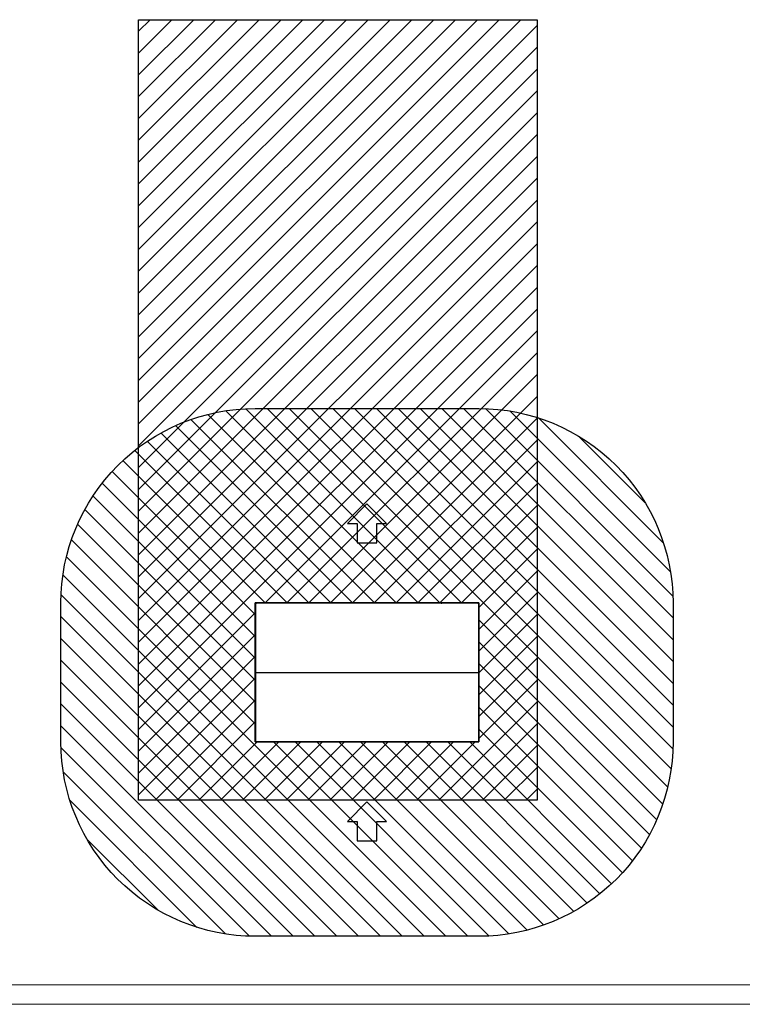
# Model space of a CAD drawing. Header units: millimetres. Extents: x 0 to 39025, y -31299 to 8400.
# Tile 250 of 256: x 5392 to 9110, y 0 to 5065. Entities that reach past the tile are written whole.
import ezdxf

# ---------------------------------------------------------------- set-up
doc = ezdxf.new("R2010")
doc.units = ezdxf.units.MM
for name, color, linetype in [('ANOTACIJE', 7, 'Continuous'), ('FORMAT', 7, 'Continuous'), ('ODMIKI funkcionalni', 253, 'Continuous'), ('ODMIKI varnostni', 252, 'Continuous')]:
    doc.layers.add(name, color=color, linetype=linetype)
doc.layers.add('Layer 1', color=7, linetype='Continuous', lineweight=0)

# ---------------------------------------------------------------- blocks, each defined once
blk = doc.blocks.new('Adapt 2 (zgoraj)')
at = {"layer": 'Layer 1', "color": 7, "lineweight": 25}
for p, q in [((3.9, 713.6), (0, 713.1)), ((1, 713), (1, 2)), ((2.1, 713), (2.1, 713.4)), ((2.1, 713), (6.5, 713)), ((6.5, 715), (6.5, 715)), ((1143.5, 715), (1143.5, 715)), ((1147.9, 713), (1143.5, 713)), ((1146.1, 713.6), (1150, 713.1)), ((1147.9, 713), (1147.9, 713.4)), ((1148.9, 713), (1148.9, 2)), ((0, 358.5), (1, 358.5)), ((0, 357.6), (1, 357.6)), ((0, 357.3), (1, 357.3)), ((0, 356.4), (1, 356.4)), ((1, 357.5), (1148.9, 357.5)), ((1, 357.4), (1148.9, 357.4)), ((1150, 358.5), (1148.9, 358.5)), ((1150, 357.6), (1148.9, 357.6)), ((1150, 357.3), (1148.9, 357.3)), ((1150, 356.4), (1148.9, 356.4)), ((3.9, 1.4), (0, 1.9)), ((2.1, 2), (2.1, 1.6)), ((6.5, 0), (6.5, 0)), ((1143.5, 0), (1143.5, 0)), ((1146.1, 1.4), (1150, 1.9)), ((1147.9, 2), (1147.9, 1.6))]:
    blk.add_line(p, q, dxfattribs=at)
for points, knots in [([(0, 713), (0, 713), (0.1, 713.7), (0.1, 713.7), (0.1, 713.7), (0.5, 714.3), (0.5, 714.3), (0.5, 714.3), (1, 714.7), (1, 714.7), (1, 714.7), (1.7, 715), (1.7, 715), (1.7, 715), (2.4, 715), (2.4, 715), (2.4, 715), (3, 714.7), (3, 714.7), (3, 714.7), (3.5, 714.2), (3.5, 714.2), (3.5, 714.2), (3.9, 713.6), (3.9, 713.6)], [0, 0, 0, 0, 1, 1, 1, 2, 2, 2, 3, 3, 3, 4, 4, 4, 5, 5, 5, 6, 6, 6, 7, 7, 7, 8, 8, 8, 8]), ([(2.1, 713), (2.1, 713), (2, 713), (2, 713), (2, 713), (1.8, 713), (1.8, 713), (1.8, 713), (1.4, 713), (1.4, 713), (1.4, 713), (1, 713), (1, 713), (1, 713), (0.6, 713), (0.6, 713), (0.6, 713), (0.3, 713), (0.3, 713), (0.3, 713), (0.1, 713), (0.1, 713), (0.1, 713), (0, 713), (0, 713)], [0, 0, 0, 0, 1, 1, 1, 2, 2, 2, 3, 3, 3, 4, 4, 4, 5, 5, 5, 6, 6, 6, 7, 7, 7, 8, 8, 8, 8]), ([(1, 713.3), (1, 713.3), (1, 713.3), (1, 713.3), (1, 713.3), (1.2, 713.7), (1.2, 713.7), (1.2, 713.7), (1.5, 713.9), (1.5, 713.9), (1.5, 713.9), (1.8, 714), (1.8, 714), (1.8, 714), (2.2, 714), (2.2, 714), (2.2, 714), (2.5, 713.9), (2.5, 713.9), (2.5, 713.9), (2.8, 713.6), (2.8, 713.6), (2.8, 713.6), (2.8, 713.6), (2.8, 713.5)], [0.65282, 0.65282, 0.65282, 0.65282, 1, 1, 1, 2, 2, 2, 3, 3, 3, 4, 4, 4, 5, 5, 5, 6, 6, 6, 7, 7, 7, 7.451728, 7.451728, 7.451728, 7.451728]), ([(4.5, 715), (4.5, 715), (4.5, 714.9), (4.5, 714.9), (4.5, 714.9), (4.5, 714.7), (4.5, 714.7), (4.5, 714.7), (4.5, 714.3), (4.5, 714.3), (4.5, 714.3), (4.5, 713.9), (4.5, 713.9), (4.5, 713.9), (4.5, 713.5), (4.5, 713.5), (4.5, 713.5), (4.5, 713.2), (4.5, 713.2), (4.5, 713.2), (4.5, 713.1), (4.5, 713.1), (4.5, 713.1), (4.5, 713), (4.5, 713)], [0, 0, 0, 0, 1, 1, 1, 2, 2, 2, 3, 3, 3, 4, 4, 4, 5, 5, 5, 6, 6, 6, 7, 7, 7, 8, 8, 8, 8]), ([(1145.5, 715), (1145.5, 715), (1145.5, 714.9), (1145.5, 714.9), (1145.5, 714.9), (1145.5, 714.7), (1145.5, 714.7), (1145.5, 714.7), (1145.5, 714.3), (1145.5, 714.3), (1145.5, 714.3), (1145.5, 713.9), (1145.5, 713.9), (1145.5, 713.9), (1145.5, 713.5), (1145.5, 713.5), (1145.5, 713.5), (1145.5, 713.2), (1145.5, 713.2), (1145.5, 713.2), (1145.5, 713.1), (1145.5, 713.1), (1145.5, 713.1), (1145.5, 713), (1145.5, 713)], [0, 0, 0, 0, 1, 1, 1, 2, 2, 2, 3, 3, 3, 4, 4, 4, 5, 5, 5, 6, 6, 6, 7, 7, 7, 8, 8, 8, 8]), ([(1146.1, 713.6), (1146.1, 713.6), (1146.4, 714.2), (1146.4, 714.2), (1146.4, 714.2), (1146.9, 714.7), (1146.9, 714.7), (1146.9, 714.7), (1147.6, 715), (1147.6, 715), (1147.6, 715), (1148.3, 715), (1148.3, 715), (1148.3, 715), (1149, 714.7), (1149, 714.7), (1149, 714.7), (1149.5, 714.3), (1149.5, 714.3), (1149.5, 714.3), (1149.9, 713.7), (1149.9, 713.7), (1149.9, 713.7), (1150, 713), (1150, 713)], [0, 0, 0, 0, 1, 1, 1, 2, 2, 2, 3, 3, 3, 4, 4, 4, 5, 5, 5, 6, 6, 6, 7, 7, 7, 8, 8, 8, 8]), ([(1147.1, 713.5), (1147.2, 713.6), (1147.2, 713.6), (1147.2, 713.6), (1147.2, 713.6), (1147.5, 713.9), (1147.5, 713.9), (1147.5, 713.9), (1147.8, 714), (1147.8, 714), (1147.8, 714), (1148.1, 714), (1148.1, 714), (1148.1, 714), (1148.5, 713.9), (1148.5, 713.9), (1148.5, 713.9), (1148.7, 713.7), (1148.7, 713.7), (1148.7, 713.7), (1148.9, 713.3), (1148.9, 713.3), (1148.9, 713.3), (1148.9, 713.3), (1148.9, 713.3)], [0.548257, 0.548257, 0.548257, 0.548257, 1, 1, 1, 2, 2, 2, 3, 3, 3, 4, 4, 4, 5, 5, 5, 6, 6, 6, 7, 7, 7, 7.34718, 7.34718, 7.34718, 7.34718]), ([(1150, 713), (1150, 713), (1149.9, 713), (1149.9, 713), (1149.9, 713), (1149.7, 713), (1149.7, 713), (1149.7, 713), (1149.3, 713), (1149.3, 713), (1149.3, 713), (1148.9, 713), (1148.9, 713), (1148.9, 713), (1148.5, 713), (1148.5, 713), (1148.5, 713), (1148.2, 713), (1148.2, 713), (1148.2, 713), (1148, 713), (1148, 713), (1148, 713), (1147.9, 713), (1147.9, 713)], [0, 0, 0, 0, 1, 1, 1, 2, 2, 2, 3, 3, 3, 4, 4, 4, 5, 5, 5, 6, 6, 6, 7, 7, 7, 8, 8, 8, 8]), ([(0, 2), (0, 2), (0.1, 2), (0.1, 2), (0.1, 2), (0.3, 2), (0.3, 2), (0.3, 2), (0.6, 2), (0.6, 2), (0.6, 2), (1, 2), (1, 2), (1, 2), (1.4, 2), (1.4, 2), (1.4, 2), (1.8, 2), (1.8, 2), (1.8, 2), (2, 2), (2, 2), (2, 2), (2.1, 2), (2.1, 2)], [0, 0, 0, 0, 1, 1, 1, 2, 2, 2, 3, 3, 3, 4, 4, 4, 5, 5, 5, 6, 6, 6, 7, 7, 7, 8, 8, 8, 8]), ([(3.9, 1.4), (3.9, 1.4), (3.5, 0.8), (3.5, 0.8), (3.5, 0.8), (3, 0.3), (3, 0.3), (3, 0.3), (2.4, 0), (2.4, 0), (2.4, 0), (1.7, 0), (1.7, 0), (1.7, 0), (1, 0.3), (1, 0.3), (1, 0.3), (0.5, 0.7), (0.5, 0.7), (0.5, 0.7), (0.1, 1.3), (0.1, 1.3), (0.1, 1.3), (0, 2), (0, 2)], [0, 0, 0, 0, 1, 1, 1, 2, 2, 2, 3, 3, 3, 4, 4, 4, 5, 5, 5, 6, 6, 6, 7, 7, 7, 8, 8, 8, 8]), ([(2.8, 1.5), (2.8, 1.4), (2.8, 1.4), (2.8, 1.4), (2.8, 1.4), (2.5, 1.2), (2.5, 1.2), (2.5, 1.2), (2.2, 1), (2.2, 1), (2.2, 1), (1.8, 1), (1.8, 1), (1.8, 1), (1.5, 1.1), (1.5, 1.1), (1.5, 1.1), (1.2, 1.4), (1.2, 1.4), (1.2, 1.4), (1, 1.7), (1, 1.7), (1, 1.7), (1, 1.7), (1, 1.8)], [0.54849, 0.54849, 0.54849, 0.54849, 1, 1, 1, 2, 2, 2, 3, 3, 3, 4, 4, 4, 5, 5, 5, 6, 6, 6, 7, 7, 7, 7.347349, 7.347349, 7.347349, 7.347349]), ([(4.5, 0), (4.5, 0), (4.5, 0.1), (4.5, 0.1), (4.5, 0.1), (4.5, 0.3), (4.5, 0.3), (4.5, 0.3), (4.5, 0.7), (4.5, 0.7), (4.5, 0.7), (4.5, 1.1), (4.5, 1.1), (4.5, 1.1), (4.5, 1.5), (4.5, 1.5), (4.5, 1.5), (4.5, 1.8), (4.5, 1.8), (4.5, 1.8), (4.5, 1.9), (4.5, 1.9), (4.5, 1.9), (4.5, 2), (4.5, 2)], [0, 0, 0, 0, 1, 1, 1, 2, 2, 2, 3, 3, 3, 4, 4, 4, 5, 5, 5, 6, 6, 6, 7, 7, 7, 8, 8, 8, 8]), ([(1145.5, 0), (1145.5, 0), (1145.5, 0.1), (1145.5, 0.1), (1145.5, 0.1), (1145.5, 0.3), (1145.5, 0.3), (1145.5, 0.3), (1145.5, 0.7), (1145.5, 0.7), (1145.5, 0.7), (1145.5, 1.1), (1145.5, 1.1), (1145.5, 1.1), (1145.5, 1.5), (1145.5, 1.5), (1145.5, 1.5), (1145.5, 1.8), (1145.5, 1.8), (1145.5, 1.8), (1145.5, 2), (1145.5, 2), (1145.5, 2), (1145.5, 2), (1145.5, 2)], [0, 0, 0, 0, 1, 1, 1, 2, 2, 2, 3, 3, 3, 4, 4, 4, 5, 5, 5, 6, 6, 6, 7, 7, 7, 8, 8, 8, 8]), ([(1150, 2), (1150, 2), (1149.9, 1.3), (1149.9, 1.3), (1149.9, 1.3), (1149.5, 0.7), (1149.5, 0.7), (1149.5, 0.7), (1149, 0.3), (1149, 0.3), (1149, 0.3), (1148.3, 0), (1148.3, 0), (1148.3, 0), (1147.6, 0), (1147.6, 0), (1147.6, 0), (1146.9, 0.3), (1146.9, 0.3), (1146.9, 0.3), (1146.4, 0.8), (1146.4, 0.8), (1146.4, 0.8), (1146.1, 1.4), (1146.1, 1.4)], [0, 0, 0, 0, 1, 1, 1, 2, 2, 2, 3, 3, 3, 4, 4, 4, 5, 5, 5, 6, 6, 6, 7, 7, 7, 8, 8, 8, 8]), ([(1148.9, 1.8), (1148.9, 1.7), (1148.9, 1.7), (1148.9, 1.7), (1148.9, 1.7), (1148.7, 1.4), (1148.7, 1.4), (1148.7, 1.4), (1148.5, 1.1), (1148.5, 1.1), (1148.5, 1.1), (1148.1, 1), (1148.1, 1), (1148.1, 1), (1147.8, 1), (1147.8, 1), (1147.8, 1), (1147.5, 1.2), (1147.5, 1.2), (1147.5, 1.2), (1147.2, 1.4), (1147.2, 1.4), (1147.2, 1.4), (1147.2, 1.4), (1147.1, 1.5)], [0.652651, 0.652651, 0.652651, 0.652651, 1, 1, 1, 2, 2, 2, 3, 3, 3, 4, 4, 4, 5, 5, 5, 6, 6, 6, 7, 7, 7, 7.452206, 7.452206, 7.452206, 7.452206]), ([(1147.9, 2), (1147.9, 2), (1148, 2), (1148, 2), (1148, 2), (1148.2, 2), (1148.2, 2), (1148.2, 2), (1148.5, 2), (1148.5, 2), (1148.5, 2), (1148.9, 2), (1148.9, 2), (1148.9, 2), (1149.3, 2), (1149.3, 2), (1149.3, 2), (1149.7, 2), (1149.7, 2), (1149.7, 2), (1149.9, 2), (1149.9, 2), (1149.9, 2), (1150, 2), (1150, 2)], [0, 0, 0, 0, 1, 1, 1, 2, 2, 2, 3, 3, 3, 4, 4, 4, 5, 5, 5, 6, 6, 6, 7, 7, 7, 8, 8, 8, 8])]:
    blk.add_open_spline(points, degree=3, knots=knots, dxfattribs=at)
for points in [[(0, 713), (0, 713), (0, 2), (0, 2)], [(3.9, 713.6), (3.9, 713.6), (4, 713.4), (4.1, 713)], [(6.5, 715), (6.5, 715), (4.5, 715), (4.5, 715)], [(957.5, 715), (957.5, 715), (6.5, 715), (6.5, 715)], [(957.5, 713), (957.5, 713), (6.5, 713), (6.5, 713)], [(957.5, 715), (957.5, 715), (959.5, 715), (959.5, 715)], [(957.5, 713), (957.5, 713), (959.5, 713), (959.5, 713)], [(1095.5, 715), (1095.5, 715), (959.5, 715), (959.5, 715)], [(1095.5, 713), (1095.5, 713), (959.5, 713), (959.5, 713)], [(1097.5, 715), (1097.5, 715), (1095.5, 715), (1095.5, 715)], [(1097.5, 713), (1097.5, 713), (1095.5, 713), (1095.5, 713)], [(1143.5, 715), (1143.5, 715), (1097.5, 715), (1097.5, 715)], [(1143.5, 713), (1143.5, 713), (1097.5, 713), (1097.5, 713)], [(1145.5, 715), (1145.5, 715), (1143.5, 715), (1143.5, 715)], [(1146.1, 713.6), (1146.1, 713.6), (1146, 713.4), (1145.9, 713)], [(1150, 2), (1150, 2), (1150, 713), (1150, 713)], [(2.1, 2), (2.1, 2), (1147.9, 2), (1147.9, 2)], [(3.9, 1.4), (3.9, 1.4), (4, 1.6), (4.1, 2)], [(4.5, 0), (4.5, 0), (6.5, 0), (6.5, 0)], [(6.5, 0), (6.5, 0), (1143.5, 0), (1143.5, 0)], [(1143.5, 0), (1143.5, 0), (1145.5, 0), (1145.5, 0)], [(1146.1, 1.4), (1146.1, 1.4), (1146, 1.6), (1145.9, 2)], [(1146.1, 1.4), (1146.1, 1.4), (1146, 1.6), (1145.9, 2)], [(1146.1, 1.4), (1146.1, 1.4), (1146.1, 1.4), (1146.1, 1.4)], [(1146.1, 1.4), (1146.1, 1.4), (1146.1, 1.4), (1146.1, 1.4)]]:
    blk.add_open_spline(points, degree=3, dxfattribs=at)
blk = doc.blocks.new('PUŠČICA')
at = {"ltscale": 10}
for p, q in [((0, 0), (-50, 50)), ((-50, 50), (-50, 25)), ((-100, 25), (-100, -25)), ((-50, 25), (-100, 25)), ((-50, -50), (0, 0)), ((-100, -25), (-50, -25)), ((-50, -25), (-50, -50))]:
    blk.add_line(p, q, dxfattribs=at)

msp = doc.modelspace()

# ---------------------------------------------------------------- hatches: boundary and pattern name
at = {"layer": 'ODMIKI funkcionalni'}
h = msp.add_hatch(dxfattribs=at)
h.set_pattern_fill('ANSI31', color=256, scale=25)
h.set_pattern_definition([(45, (0, -2008.13), (-56.1266, 56.1266), [])])
h.paths.add_polyline_path([(8053.6, 5064.9), (6003.6, 5064.9), (6003.6, 1049.9), (8053.6, 1049.9)])
h.paths.add_polyline_path([(7753.6, 2064.9), (7753.6, 1349.9), (6603.6, 1349.9), (6603.6, 2064.9)], flags=16)
h.paths.add_polyline_path([(6604.7, 1707.4), (6604.7, 1351.7), (6605.7, 1351.6), (6605.7, 1351.9), (6605.2, 1707.4)], flags=0)
h.paths.add_polyline_path([(7752.6, 1708.5), (7753.6, 1708.5), (7753.6, 1706.4), (7752.6, 1706.4), (7752.6, 1351.7), (7751.5, 1351.6), (7751.5, 1351.9), (7752.6, 2063.2), (7752.6, 2063.2)], flags=0)
h.paths.add_polyline_path([(6605.7, 2062.9), (6605.7, 2063.3), (6602.7, 2062.9)], flags=16)
at = {"layer": 'ODMIKI varnostni'}
h = msp.add_hatch(dxfattribs=at)
h.set_pattern_fill('ANSI31', color=256, scale=25, angle=90)
h.set_pattern_definition([(135, (0, -2729.55), (-56.1266, -56.1266), [])])
h.paths.add_polyline_path([(7753.6, 3064.9), (6603.6, 3064.9, 0.414214), (5603.6, 2064.9), (5603.6, 1349.9, 0.414214), (6603.6, 349.9), (7753.6, 349.9, 0.414214), (8753.6, 1349.9), (8753.6, 2064.9, 0.414214)])
h.paths.add_polyline_path([(7753.6, 2064.9), (7753.6, 1349.9), (6603.6, 1349.9), (6603.6, 2064.9)], flags=16)
h.paths.add_polyline_path([(6604.7, 1707.4), (6604.7, 1351.7), (6605.7, 1351.6), (6605.7, 1351.9), (6605.2, 1707.4)], flags=0)
h.paths.add_polyline_path([(7752.6, 1708.5), (7753.6, 1708.5), (7753.6, 1706.4), (7752.6, 1706.4), (7752.6, 1351.7), (7751.5, 1351.6), (7751.5, 1351.9), (7752.6, 2063.2), (7752.6, 2063.2)], flags=0)
h.paths.add_polyline_path([(6605.7, 2062.9), (6605.7, 2063.3), (6602.7, 2062.9)], flags=16)

# ---------------------------------------------------------------- linework, layer by layer
at = {"layer": 'FORMAT', "color": 7, "linetype": 'Continuous', "lineweight": 18, "ltscale": 27}
for p, q in [((500, 100), (18468, 100)), ((0, 0), (18568, 0))]:
    msp.add_line(p, q, dxfattribs=at)
at = {"layer": 'ODMIKI funkcionalni'}
for points in [[(8053.6, 5064.9), (8053.6, 1049.9), (6003.6, 1049.9), (6003.6, 5064.9)], [(6603.6, 2064.9), (7753.6, 2064.9), (7753.6, 1349.9), (6603.6, 1349.9)]]:
    msp.add_lwpolyline(points, close=True, dxfattribs=at)
at = {"layer": 'ODMIKI varnostni'}
msp.add_lwpolyline([(5603.6, 2064.9, -0.414214), (6603.6, 3064.9), (7753.6, 3064.9, -0.414214), (8753.6, 2064.9), (8753.6, 1349.9, -0.414214), (7753.6, 349.9), (6603.6, 349.9, -0.414214), (5603.6, 1349.9)], format="xyb", close=True, dxfattribs=at)
msp.add_lwpolyline([(7753.6, 2064.9), (6603.6, 2064.9), (6603.6, 1349.9), (7753.6, 1349.9)], close=True, dxfattribs=at)

# ---------------------------------------------------------------- block references
at = {"color": 1}
msp.add_blockref('Adapt 2 (zgoraj)', (6603.6, 1349.9), dxfattribs=at)
at = {"layer": 'ANOTACIJE', "xscale": 2, "yscale": 2, "zscale": 2, "rotation": 90}
for p in [(7178.6, 2574.1), (7178.6, 1040.8)]:
    msp.add_blockref('PUŠČICA', p, dxfattribs=at)

doc.saveas('drawing.dxf')
